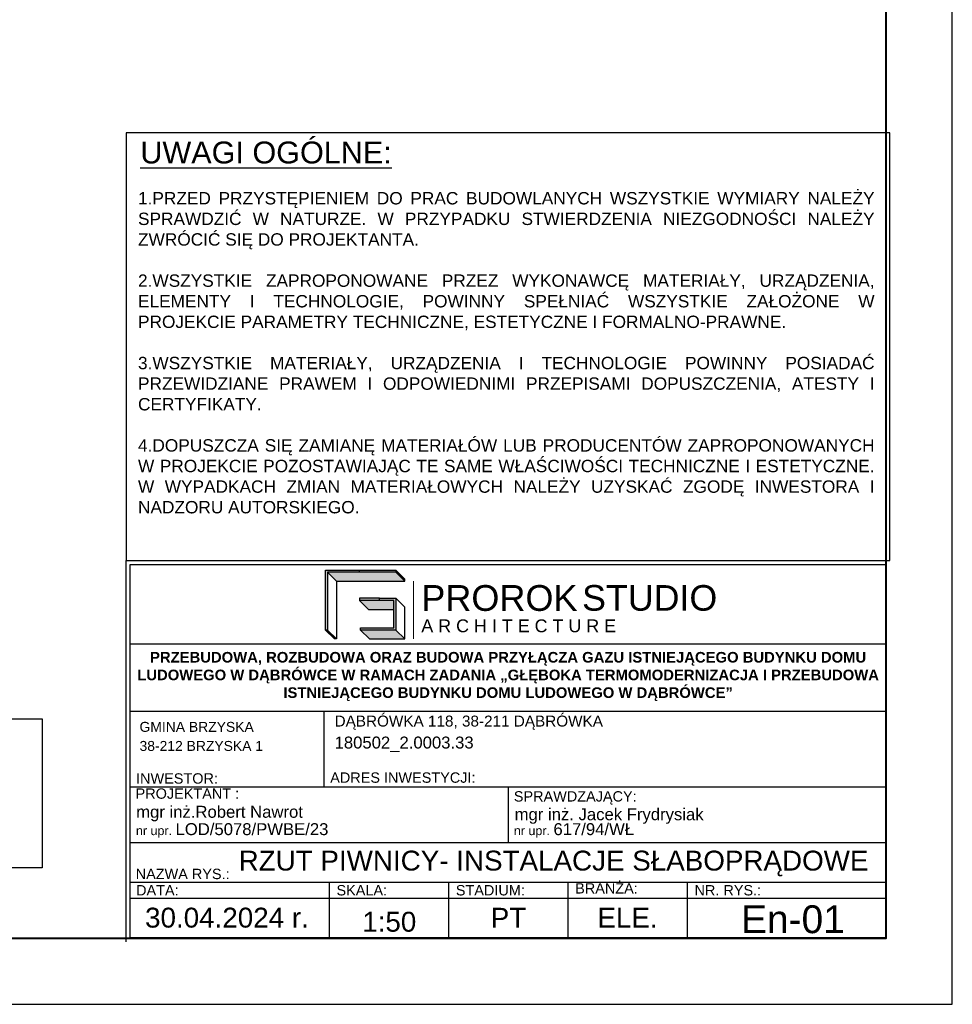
# Model space of a CAD drawing. Header units: millimetres. Extents: x 22250 to 51280, y -5012 to 7692.
# Tile 154 of 183: x 46344 to 47047, y 4722 to 5464. Entities that reach past the tile are written whole.
import ezdxf

# ---------------------------------------------------------------- set-up
doc = ezdxf.new("R2010")
doc.units = ezdxf.units.MM
doc.layers.add('-RAMKI', color=250, linetype='Continuous')
doc.layers.add('E_Gniazda', color=1, linetype='Continuous')
doc.styles.add('CGothic', font='GOTHIC.TTF')
doc.styles.add('romans', font='romans.shx')
doc.styles.get("Standard").update_dxf_attribs({"font": 'arial.ttf'})

# ---------------------------------------------------------------- blocks, each defined once
blk = doc.blocks.new('*U566')
for p, q in [((-1, 5.26), (-1, 1)), ((-1, 3), (-1, 4))]:
    blk.add_line(p, q)
blk.add_lwpolyline([(-42, 0), (0, 0), (0, 29.7), (-42, 29.7)], close=True)
at = {"lineweight": 40}
blk.add_lwpolyline([(-39, 1), (-1, 1), (-1, 28.7), (-39, 28.7)], close=True, dxfattribs=at)
blk = doc.blocks.new('LOGO_PROROK')
h = blk.add_hatch(color=256)
h.dxf.hatch_style = 1
h.paths.add_polyline_path([(301.8, 571.7), (301.8, 588.2), (35.2, 588.2), (35.2, 120.9), (51.7, 120.9), (51.7, 571.7)])
h = blk.add_hatch(color=117)
h.dxf.hatch_style = 1
h.paths.add_polyline_path([(51.7, 571.7), (121.7, 501.7), (388.3, 501.7), (318.3, 571.7)])
h = blk.add_hatch(color=256)
h.dxf.hatch_style = 1
h.paths.add_polyline_path([(301.8, 588.2), (301.8, 571.7), (318.3, 571.7), (584.9, 571.7), (584.9, 588.2)])
h.paths.add_polyline_path([(584.9, 120.9), (584.9, 368.7), (301.8, 368.7), (301.8, 352.2), (568.4, 352.2), (568.4, 137.4), (310.1, 137.4), (310.1, 120.9)])
h = blk.add_hatch(color=117)
h.dxf.hatch_style = 1
h.paths.add_polyline_path([(318.3, 571.7), (388.3, 501.7), (654.9, 501.7), (584.9, 571.7)])
h = blk.add_hatch(color=256)
h.dxf.hatch_style = 1
h.paths.add_polyline_path([(584.9, 588.2), (584.9, 571.7), (654.9, 501.7), (654.9, 518.2)])
h = blk.add_hatch(color=117)
h.dxf.hatch_style = 1
h.paths.add_polyline_path([(568.4, 352.2), (301.8, 352.2), (371.8, 282.2), (568.4, 282.2)])
h = blk.add_hatch(color=117)
h.dxf.hatch_style = 1
h.paths.add_polyline_path([(51.7, 120.9), (35.2, 120.9), (105.2, 50.9), (121.7, 50.9)])
h = blk.add_hatch(color=117)
h.dxf.hatch_style = 1
h.paths.add_polyline_path([(654.9, 50.9), (584.9, 120.9), (310.1, 120.9), (380.1, 50.9)])
for p, q in [((51.7, 571.7), (121.7, 501.7)), ((301.8, 571.7), (301.8, 588.2)), ((584.9, 588.2), (654.9, 518.2)), ((584.9, 571.7), (654.9, 501.7)), ((121.7, 501.7), (388.3, 501.7)), ((121.7, 501.7), (121.7, 50.9)), ((388.3, 501.7), (654.9, 501.7)), ((654.9, 501.7), (654.9, 518.2)), ((301.8, 368.7), (301.8, 352.2)), ((458.7, 368.7), (301.8, 368.7)), ((301.8, 352.2), (371.8, 282.2)), ((458.7, 352.2), (301.8, 352.2)), ((584.9, 368.7), (654.9, 298.7)), ((371.8, 282.2), (568.4, 282.2)), ((654.9, 50.9), (654.9, 298.7)), ((35.2, 120.9), (105.2, 50.9)), ((51.7, 120.9), (121.7, 50.9)), ((310.1, 120.9), (380.1, 50.9)), ((584.9, 120.9), (654.9, 50.9)), ((121.7, 50.9), (105.2, 50.9)), ((380.1, 50.9), (654.9, 50.9))]:
    blk.add_line(p, q)
at = {"lineweight": 20}
blk.add_line((724.1, 501.7), (724.1, 50.9), dxfattribs=at)
for points in [[(318.3, 571.7), (301.8, 571.7), (301.8, 571.7), (51.7, 571.7), (51.7, 120.9), (35.2, 120.9), (35.2, 588.2), (584.9, 588.2), (584.9, 571.7), (318.3, 571.7)], [(568.4, 352.2), (458.7, 352.2), (458.7, 368.7), (584.9, 368.7), (584.9, 120.9), (310.1, 120.9), (310.1, 137.4), (568.4, 137.4)]]:
    blk.add_lwpolyline(points, close=True)
at = {"insert": (783.9, 471.8), "char_height": 201.45, "attachment_point": 1}
blk.add_mtext_dynamic_manual_height_columns('PROROK', width=3506.197, gutter_width=10.9, heights=[0], dxfattribs=at)
at = {"color": 117, "insert": (2039.2, 471.8), "char_height": 200, "attachment_point": 1}
blk.add_mtext_dynamic_manual_height_columns('STUDIO', width=3506.197, gutter_width=10.9, heights=[0], dxfattribs=at)
at = {"lineweight": 20, "insert": (783.9, 203.6), "char_height": 100, "attachment_point": 1}
blk.add_mtext_dynamic_manual_height_columns('A R C H I T E C T U R E', width=3506.197, gutter_width=10.9, heights=[0], dxfattribs=at)
blk = doc.blocks.new('RAMKA1')
for p, q in [((598.49, 580.51), (693.49, 580.51)), ((598.49, 572.05), (693.49, 572.05)), ((622.87, 562.55), (622.87, 572.05)), ((598.49, 562.55), (693.49, 562.55)), ((645.99, 562.55), (645.99, 555.55)), ((598.49, 555.55), (693.49, 555.55)), ((598.49, 550.55), (693.49, 550.55)), ((623.49, 550.55), (623.49, 543.55)), ((638.49, 550.55), (638.49, 543.55)), ((653.49, 550.55), (653.49, 543.55)), ((668.49, 550.55), (668.49, 543.55)), ((598.49, 548.55), (693.49, 548.55))]:
    blk.add_line(p, q)
for points in [[(597.99, 591.01), (693.99, 591.01), (693.99, 644.74), (597.99, 644.74)], [(598.49, 543.55), (598.49, 590.51), (693.49, 590.51), (693.49, 543.55)]]:
    blk.add_lwpolyline(points, close=True)
blk.add_lwpolyline([(597.99, 543.05), (597.99, 591.01), (693.99, 591.01)])
at = {"xscale": 0.01609849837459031, "yscale": 0.01609849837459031, "zscale": 0.01609849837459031}
blk.add_blockref('LOGO_PROROK', (622.46, 580.31), dxfattribs=at)
at = {"layer": '-RAMKI', "attachment_point": 1}
for s, insert, char_height, width, style in [('{\\fArial|b0|i0|c0|p34;\\LUWAGI OGÓLNE:}', (599.76, 643.65), 2.7519, 86.4064, 'CGothic'), ('\\pxqj;{\\fArial|b0|i0|c238|p34;\\W1;1.PRZED PRZYSTĘPIENIEM DO PRAC BUDOWLANYCH WSZYSTKIE WYMIARY NALEŻY SPRAWDZIĆ W NATURZE. W PRZYPADKU STWIERDZENIA NIEZGODNOŚCI NALEŻY ZWRÓCIĆ SIĘ DO PROJEKTANTA.\\P\\P2.WSZYSTKIE ZAPROPONOWANE PRZEZ WYKONAWCĘ MATERIAŁY, URZĄDZENIA, ELEMENTY I TECHNOLOGIE, POWINNY SPEŁNIAĆ WSZYSTKIE ZAŁOŻONE W PROJEKCIE PARAMETRY TECHNICZNE, ESTETYCZNE I FORMALNO-PRAWNE.\\P\\P3.WSZYSTKIE MATERIAŁY, URZĄDZENIA I TECHNOLOGIE POWINNY POSIADAĆ PRZEWIDZIANE PRAWEM I ODPOWIEDNIMI PRZEPISAMI DOPUSZCZENIA, ATESTY I CERTYFIKATY.\\P\\P4.DOPUSZCZA SIĘ ZAMIANĘ MATERIAŁÓW LUB PRODUCENTÓW ZAPROPONOWANYCH W PROJEKCIE POZOSTAWIAJĄC TE SAME WŁAŚCIWOŚCI TECHNICZNE I ESTETYCZNE. W WYPADKACH ZMIAN MATERIAŁOWYCH NALEŻY UZYSKAĆ ZGODĘ INWESTORA I NADZORU AUTORSKIEGO.}', (599.47, 637.3), 1.55283, 92.3017, 'romans')]:
    blk.add_mtext(s, dxfattribs=dict(at, insert=insert, char_height=char_height, width=width, style=style))
for s, width, heights, insert, char_height, attachment_point in [('\\pxsm1;{\\fArial|b1|i0|c238|p34;PRZEBUDOWA, ROZBUDOWA ORAZ BUDOWA PRZYŁĄCZA GAZU ISTNIEJĄCEGO BUDYNKU DOMU LUDOWEGO W DĄBRÓWCE W RAMACH ZADANIA „GŁĘBOKA TERMOMODERNIZACJA I PRZEBUDOWA ISTNIEJĄCEGO BUDYNKU DOMU LUDOWEGO W DĄBRÓWCE”}', 95, [24.29], (645.99, 579.5), 1.33333, 2), ('\\pxa0.25,sm1.15;{\\H0.91667x;DĄBRÓWKA 118, 38-211 DĄBRÓWKA}\\P\\pa0,s*;180502_2.0003.33', 68.3598, [0], (624.18, 571.5), 1.5, 1), ('\\pxa0.25,sm1.15;{\\H0.83333x;GMINA BRZYSKA\\P\\pa0,s*;38-212 BRZYSKA 1}', 46.9954, [0], (599.66, 570.71), 1.5, 1), ('ADRES INWESTYCJI:', 28.4215, [0], (623.63, 564.36), 1.3, 1), ('INWESTOR:', 28.4215, [0], (599.23, 564.25), 1.3, 1), ('PROJEKTANT :', 28.4215, [0], (599.17, 562.35), 1.3, 1), ('SPRAWDZAJĄCY:', 28.4215, [0], (646.71, 562), 1.3, 1), ('mgr inż.Robert Nawrot', 32.615, [0], (599.24, 560.16), 1.5, 1), ('mgr inż. Jacek Frydrysiak', 28.4215, [0], (646.81, 559.85), 1.5, 1), ('\\pxa0.58333,sm1.15;{\\H0.75x;nr upr. }617/94/WŁ', 47.9358, [0], (646.71, 557.98), 1.5, 1), ('\\pxa0.58333,sm1.15;{\\H0.75x;nr upr. }LOD/5078/PWBE/23', 47.9358, [0], (599.21, 557.98), 1.5, 1), ('NAZWA RYS.:', 28.4215, [0], (599.18, 552.25), 1.3, 1), ('BRANŻA:', 28.4215, [0], (654.42, 550.44), 1.3, 1), ('DATA:', 28.4215, [0], (599.23, 550.2), 1.3, 1), ('SKALA:', 28.4215, [0], (624.42, 550.2), 1.3, 1), ('STADIUM:', 28.4215, [0], (639.42, 550.2), 1.3, 1), ('NR. RYS.:', 28.4215, [0], (669.42, 550.2), 1.3, 1), ('30.04.2024 r.', 28.4215, [0], (610.65, 546.09), 2.5, 5), ('PT', 28.4215, [0], (646.04, 546.09), 2.5, 5), ('\\pxqc;ELE.', 15, [5], (661, 546.1), 2.5, 5)]:
    blk.add_mtext_dynamic_manual_height_columns(s, width=width, gutter_width=12.5, heights=heights, dxfattribs=dict(insert=insert, char_height=char_height, attachment_point=attachment_point))

msp = doc.modelspace()

# ---------------------------------------------------------------- linework, layer by layer
at = {"layer": 'E_Gniazda', "ltscale": 3}
msp.add_lwpolyline([(46033.47, 4937.13), (46360.43, 4937.13), (46360.43, 4824.87), (46033.47, 4824.87)], close=True, dxfattribs=at)

# ---------------------------------------------------------------- block references
for name, p, xscale, yscale, zscale in [('*U566', (47046.94, 4721.86), 50, 50, 50), ('RAMKA1', (42836.01, 1510.57), 6, 6, 6)]:
    msp.add_blockref(name, p, dxfattribs=dict(xscale=xscale, yscale=yscale, zscale=zscale))

# ---------------------------------------------------------------- texts
at = {"attachment_point": 5}
for s, width, heights, insert, char_height in [('\\pxqc;RZUT PIWNICY- INSTALACJE SŁABOPRĄDOWE', 570, [7], (46746.21, 4828.01), 15), ('En-01', 170.5288, [0], (46926.73, 4785.86), 21), ('1:50', 170.5288, [0], (46622.32, 4784.01), 15)]:
    msp.add_mtext_dynamic_manual_height_columns(s, width=width, gutter_width=75, heights=heights, dxfattribs=dict(at, insert=insert, char_height=char_height))

doc.saveas('drawing.dxf')
